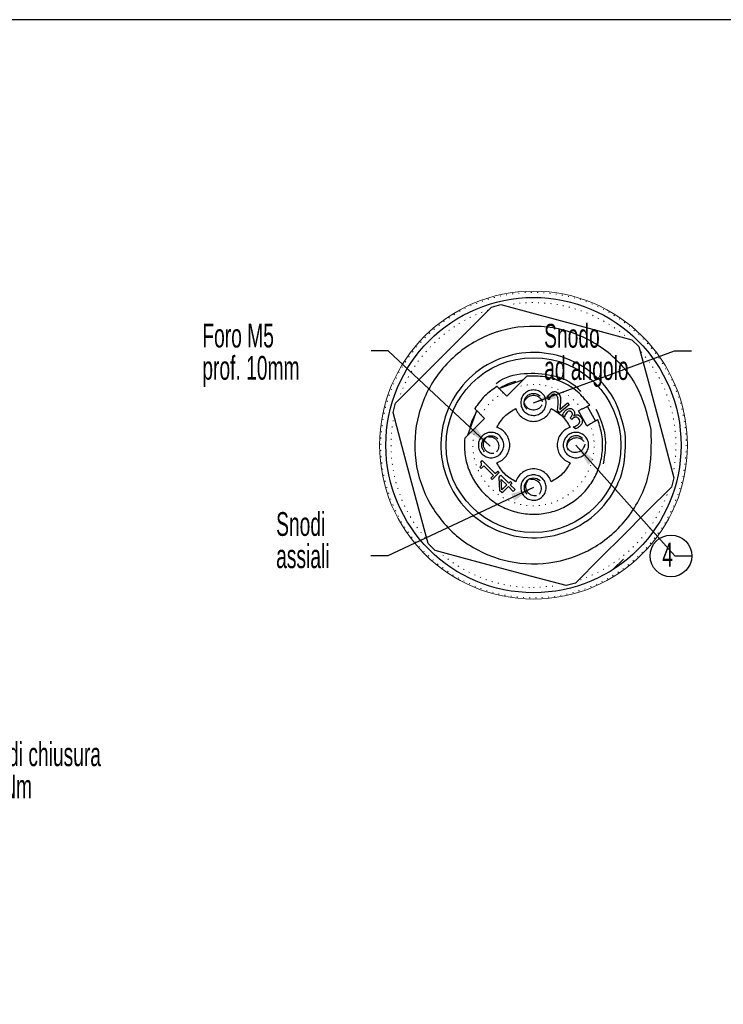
# Model space of a CAD drawing. Header units: millimetres. Extents: x 113 to 1343, y 162 to 690.
# Tile 45 of 46: x 1096 to 1179, y 574 to 690. Entities that reach past the tile are written whole.
import ezdxf

# ---------------------------------------------------------------- set-up
doc = ezdxf.new("R2010")
doc.units = ezdxf.units.MM
doc.linetypes.add('DOT2', pattern=[0.635, 0, -0.635])
doc.layers.add('LINEE_SOTTILI', color=7, linetype='Continuous')
doc.styles.add('SLDTEXTSTYLE2', font='TXT', dxfattribs={"width": 0.605})
doc.dimstyles.new('SLDDIMSTYLE0', dxfattribs={"dimtxt": 2.8, "dimasz": 2.7, "dimexe": 0, "dimexo": 0.0625, "dimgap": 0.7, "dimtad": 1, "dimrnd": 1e-09, "dimzin": 12, "dimdsep": 46, "dimtxsty": 'SLDTEXTSTYLE2', "dimsah": 1, "dimcen": 0.09, "dimadec": 0, "dimazin": 3, "dimtfac": 1, "dimtdec": 3, "dimtofl": 0, "dimtmove": 0, "dimatfit": 3, "dimfxl": 1, "dimfrac": 2, "dimtolj": 1, "dimtzin": 12, "dimarcsym": 0})

# ---------------------------------------------------------------- blocks, each defined once
blk = doc.blocks.new('SW_NOTE_0_2')
at = {"layer": 'LINEE_SOTTILI', "color": 0, "char_height": 2.8, "attachment_point": 1, "style": 'SLDTEXTSTYLE2'}
for s, insert in [('Forza di chiusura', (0, 3.6)), ('< 1.1 Nm', (0, -0.2))]:
    blk.add_mtext(s, dxfattribs=dict(at, insert=insert))
blk = doc.blocks.new('SW_NOTE_0_3')
at = {"layer": 'LINEE_SOTTILI', "color": 0, "char_height": 2.8, "attachment_point": 1, "style": 'SLDTEXTSTYLE2'}
for s, insert in [('Foro M5', (-19.9, 3.21)), ('prof. 10mm', (-19.9, -0.59))]:
    blk.add_mtext(s, dxfattribs=dict(at, insert=insert))
blk = doc.blocks.new('SW_NOTE_0_4')
at = {"layer": 'LINEE_SOTTILI', "color": 0, "char_height": 2.8, "attachment_point": 1, "style": 'SLDTEXTSTYLE2'}
for s, insert in [('Snodi', (-11.17, 5.16)), ('assiali', (-11.17, 1.36))]:
    blk.add_mtext(s, dxfattribs=dict(at, insert=insert))
blk = doc.blocks.new('SW_NOTE_0_5')
at = {"layer": 'LINEE_SOTTILI', "color": 0, "char_height": 2.8, "attachment_point": 1, "style": 'SLDTEXTSTYLE2'}
for s, insert in [('Snodo', (-17.38, 3.19)), ('ad angolo', (-17.38, -0.61))]:
    blk.add_mtext(s, dxfattribs=dict(at, insert=insert))
blk = doc.blocks.new('SW_NOTE_0_6')
at = {"layer": 'LINEE_SOTTILI', "color": 0}
blk.add_circle((-2.46, 0), 2.46, dxfattribs=at)
at = {"layer": 'LINEE_SOTTILI', "color": 0, "insert": (-3.48, 1.55), "char_height": 2.8, "attachment_point": 1, "style": 'SLDTEXTSTYLE2'}
blk.add_mtext('4', dxfattribs=at)

msp = doc.modelspace()

# ---------------------------------------------------------------- linework, layer by layer
at = {"color": 7, "linetype": 'Continuous', "lineweight": 25}
for p, q in [((1152.118, 656.095), (1153.223, 656.391)), ((1168.678, 652.25), (1169.487, 651.441)), ((1153, 646.516), (1155.896, 647.568)), ((1155.004, 646.677), (1153.922, 645.594)), ((1153.493, 646.023), (1153.922, 645.594)), ((1158.904, 645.164), (1158.683, 645.425)), ((1159.01, 645.427), (1158.917, 645.175)), ((1159.221, 645.705), (1159.01, 645.427)), ((1160.246, 645.444), (1160.267, 644.924)), ((1162.831, 645.594), (1163.055, 645.259)), ((1140.509, 643.676), (1140.805, 644.781)), ((1158.917, 645.175), (1158.904, 645.164)), ((1159.915, 643.892), (1159.984, 644.707)), ((1161.264, 644.589), (1160.135, 643.632)), ((1160.267, 644.924), (1160.185, 644.039)), ((1160.185, 644.039), (1161.085, 644.801)), ((1161.085, 644.801), (1161.264, 644.589)), ((1162.813, 644.088), (1162.391, 643.859)), ((1163.412, 644.413), (1164.366, 642.656)), ((1149.331, 641.004), (1150.384, 643.9)), ((1151.305, 642.978), (1150.223, 641.895)), ((1151.305, 642.978), (1150.876, 643.407)), ((1160.135, 643.632), (1159.915, 643.892)), ((1160.729, 643.108), (1160.489, 643.349)), ((1160.743, 643.122), (1160.729, 643.108)), ((1160.816, 643.385), (1160.743, 643.122)), ((1161.006, 643.682), (1160.816, 643.385)), ((1161.402, 643.035), (1161.478, 643.111)), ((1161.59, 642.847), (1161.402, 643.035)), ((1161.687, 642.943), (1161.59, 642.847)), ((1161.812, 643.302), (1161.828, 643.286)), ((1163.346, 642.102), (1162.391, 643.859)), ((1161.761, 641.983), (1161.777, 642)), ((1162.002, 641.743), (1161.761, 641.983)), ((1163.346, 642.102), (1163.767, 642.331)), ((1150.897, 637.084), (1150.742, 637.24)), ((1150.856, 637.827), (1151.032, 638.003)), ((1151.205, 637.392), (1150.897, 637.084)), ((1151.032, 638.003), (1152.561, 636.474)), ((1152.342, 636.255), (1151.205, 637.392)), ((1152.034, 635.947), (1152.342, 636.255)), ((1152.208, 635.774), (1152.034, 635.947)), ((1153.035, 636.602), (1152.208, 635.774)), ((1152.561, 636.474), (1152.862, 636.775)), ((1152.862, 636.775), (1153.035, 636.602)), ((1153.003, 636.073), (1153.212, 636.282)), ((1153.119, 634.439), (1153.003, 636.073)), ((1153.212, 636.282), (1154.143, 635.351)), ((1173.628, 635.986), (1173.332, 634.882)), ((1153.262, 635.795), (1153.925, 635.132)), ((1153.354, 634.561), (1153.262, 635.795)), ((1153.925, 635.132), (1153.354, 634.561)), ((1154.108, 634.949), (1153.358, 634.2)), ((1154.691, 634.366), (1154.108, 634.949)), ((1154.143, 635.351), (1154.346, 635.553)), ((1154.529, 635.37), (1154.326, 635.168)), ((1154.326, 635.168), (1154.91, 634.585)), ((1154.346, 635.553), (1154.529, 635.37)), ((1153.358, 634.2), (1153.119, 634.439)), ((1154.91, 634.585), (1154.691, 634.366)), ((1145.459, 627.413), (1144.65, 628.222)), ((1167.675, 626.396), (1166.473, 625.194)), ((1162.018, 623.568), (1160.913, 623.272))]:
    msp.add_line(p, q, dxfattribs=at)
at = {"color": 7, "linetype": 'DOT2', "lineweight": 18}
msp.add_line((1157.068, 623.031), (1159.863, 623.265), dxfattribs=at)
msp.add_lwpolyline([(983.713, 689.968), (983.713, 457.89), (1343.082, 457.89), (1343.082, 689.968)], close=True)
at = {"color": 7, "linetype": 'Continuous', "lineweight": 25, "flags": 128}
for points in [[(1140.805, 644.781), (1143.768, 647.744), (1146.462, 650.438), (1149.155, 653.132), (1152.118, 656.095)], [(1153.223, 656.391), (1157.271, 655.306), (1160.951, 654.32), (1164.63, 653.334), (1168.678, 652.25)], [(1169.487, 651.441), (1170.571, 647.393), (1171.557, 643.714), (1172.543, 640.034), (1173.628, 635.986)], [(1155.004, 646.677), (1155.784, 647.457), (1155.971, 647.644), (1156.115, 647.788), (1156.227, 647.899), (1156.258, 647.931), (1156.269, 647.942)], [(1144.65, 628.222), (1143.565, 632.269), (1142.579, 635.949), (1141.593, 639.629), (1140.509, 643.676)], [(1173.332, 634.882), (1170.369, 631.918), (1167.675, 629.225), (1164.981, 626.531), (1162.018, 623.568)], [(1160.913, 623.272), (1156.866, 624.356), (1153.186, 625.342), (1149.506, 626.328), (1145.459, 627.413)]]:
    msp.add_lwpolyline(points, dxfattribs=at)
at = {"color": 7, "linetype": 'Continuous', "lineweight": 18}
msp.add_circle((1157.068, 639.831), 18.146, dxfattribs=at)
at = {"color": 7, "linetype": 'DOT2', "lineweight": 18}
msp.add_circle((1157.068, 639.831), 18, dxfattribs=at)
at = {"color": 7, "linetype": 'Continuous', "lineweight": 25}
for radius in [17.4, 10.3]:
    msp.add_circle((1157.068, 639.831), radius, dxfattribs=at)
at = {"color": 7, "linetype": 'DOT2', "lineweight": 18}
for start, end in [(108.64263, 160.09402), (50.20465, 99.51272), (350.32473, 40.92342), (170.0174, 221.52969), (289.20254, 340.54223), (230.46445, 270.00001)]:
    msp.add_arc((1157.068, 639.831), 16.8, start, end, dxfattribs=at)
at = {"color": 7, "linetype": 'Continuous', "lineweight": 25}
for centre, radius, start, end in [((1157.068, 639.831), 7.8, 105.91985, 121.27844), ((1157.068, 639.831), 7.8, 148.73448, 164.56297), ((1162.067, 639.85), 1.088, 44.23673, 214.62279), ((1157.068, 634.831), 1.1, 45.00001, 224.99995)]:
    msp.add_arc(centre, radius, start, end, dxfattribs=at)
for points, knots in [([(1170.948, 641.659), (1170.979, 639.815), (1171.04, 636.127), (1168.439, 631.084), (1164.258, 627.392), (1158.942, 625.59), (1153.351, 625.956), (1148.324, 628.435), (1144.628, 632.649), (1142.827, 637.956), (1143.193, 643.549), (1145.672, 648.576), (1149.886, 652.271), (1155.191, 654.073), (1160.793, 653.707), (1165.787, 651.224), (1169.605, 647.027), (1170.501, 643.448), (1170.948, 641.659)], [0, 0, 0, 0, 0.0625, 0.125, 0.1875, 0.25, 0.3125, 0.375, 0.4375, 0.5, 0.5625, 0.625, 0.6875, 0.75, 0.8125, 0.875, 0.9375, 1, 1, 1, 1]), ([(1167.895, 641.257), (1167.919, 639.819), (1167.966, 636.942), (1165.937, 633.008), (1162.676, 630.129), (1158.529, 628.723), (1154.169, 629.009), (1150.248, 630.942), (1147.365, 634.229), (1145.96, 638.369), (1146.246, 642.731), (1148.179, 646.652), (1151.466, 649.534), (1155.604, 650.94), (1159.973, 650.655), (1163.869, 648.718), (1166.847, 645.444), (1167.545, 642.653), (1167.895, 641.257)], [0, 0, 0, 0, 0.0625, 0.125, 0.1875, 0.25, 0.3125, 0.375, 0.4375, 0.5, 0.5625, 0.625, 0.6875, 0.75, 0.8125, 0.875, 0.9375, 1, 1, 1, 1]), ([(1152.674, 647.067), (1152.722, 647.109), (1153.594, 647.889), (1156.001, 648.421), (1159.255, 648.223), (1161.66, 647.295), (1162.487, 646.303), (1162.605, 646.162)], [0, 0, 0, 0, 0.017864, 0.3281151, 0.6383663, 0.9486173, 1, 1, 1, 1]), ([(1163.699, 644.57), (1163.241, 645.118), (1162.325, 646.215), (1160.471, 647.328), (1158.413, 647.991), (1156.984, 647.958), (1156.269, 647.942)], [0, 0, 0, 0, 0.25, 0.5, 0.75, 1, 1, 1, 1]), ([(1152.764, 646.752), (1152.253, 646.391), (1151.23, 645.669), (1150.508, 644.647), (1150.148, 644.136)], [0, 0, 0, 0, 0.4999999, 1, 1, 1, 1]), ([(1153.493, 646.023), (1153.442, 646.074), (1153.344, 646.172), (1153.174, 646.343), (1153.023, 646.493), (1152.896, 646.62), (1152.828, 646.688), (1152.787, 646.729), (1152.769, 646.747), (1152.764, 646.752)], [0, 0, 0, 0, 0.2109315, 0.4014779, 0.7026989, 0.8300208, 0.9237217, 0.9808697, 1, 1, 1, 1]), ([(1156.494, 643.446), (1156.321, 643.541), (1155.976, 643.733), (1155.647, 644.245), (1155.529, 644.831), (1155.646, 645.421), (1155.98, 645.92), (1156.479, 646.253), (1157.068, 646.37), (1157.657, 646.253), (1158.157, 645.92), (1158.49, 645.42), (1158.607, 644.831), (1158.49, 644.243), (1158.156, 643.742), (1157.658, 643.412), (1157.064, 643.283), (1156.684, 643.391), (1156.494, 643.446)], [0, 0, 0, 0, 0.0625001, 0.1250001, 0.1875001, 0.2500001, 0.3125, 0.3750002, 0.4375001, 0.5, 0.5625001, 0.6250001, 0.6875001, 0.7500001, 0.8125, 0.8750002, 0.9375001, 1, 1, 1, 1]), ([(1156.29, 644.054), (1156.2, 644.167), (1156.02, 644.394), (1155.941, 644.833), (1156.025, 645.263), (1156.27, 645.629), (1156.637, 645.874), (1157.067, 645.959), (1157.506, 645.879), (1157.733, 645.699), (1157.846, 645.609)], [0, 0, 0, 0, 0.1249997, 0.2499998, 0.3749998, 0.4999996, 0.6249997, 0.7499998, 0.8749999, 1, 1, 1, 1]), ([(1156.062, 645.094), (1156.119, 645.188), (1156.233, 645.377), (1156.501, 645.58), (1156.811, 645.699), (1157.144, 645.72), (1157.468, 645.643), (1157.754, 645.473), (1157.983, 645.227), (1158.064, 645.022), (1158.104, 644.92)], [0, 0, 0, 0, 0.1249884, 0.2499854, 0.3749901, 0.4999999, 0.6250098, 0.7500147, 0.8750117, 1, 1, 1, 1]), ([(1158.683, 645.425), (1158.729, 645.512), (1158.829, 645.699), (1158.978, 645.851), (1159.059, 645.932)], [0, 0, 0, 0, 0.4626332, 1, 1, 1, 1]), ([(1159.059, 645.932), (1159.14, 645.993), (1159.259, 646.08), (1159.443, 646.132), (1159.574, 646.141), (1159.702, 646.121), (1159.868, 646.055), (1159.965, 645.958), (1160.031, 645.891)], [0, 0, 0, 0, 0.275085, 0.3976653, 0.5164894, 0.6321302, 0.7477368, 1, 1, 1, 1]), ([(1159.507, 645.82), (1159.457, 645.815), (1159.351, 645.803), (1159.266, 645.739), (1159.221, 645.705)], [0, 0, 0, 0, 0.4733842, 1, 1, 1, 1]), ([(1159.793, 645.667), (1159.751, 645.71), (1159.69, 645.771), (1159.585, 645.814), (1159.533, 645.818), (1159.507, 645.82)], [0, 0, 0, 0, 0.532429, 0.768266, 1, 1, 1, 1]), ([(1159.984, 644.707), (1159.992, 644.912), (1160.002, 645.183), (1159.908, 645.509), (1159.831, 645.615), (1159.793, 645.667)], [0, 0, 0, 0, 0.6103124, 0.8082698, 1, 1, 1, 1]), ([(1160.031, 645.891), (1160.082, 645.823), (1160.184, 645.688), (1160.226, 645.525), (1160.246, 645.444)], [0, 0, 0, 0, 0.5079672, 1, 1, 1, 1]), ([(1150.148, 644.136), (1150.152, 644.131), (1150.171, 644.112), (1150.212, 644.071), (1150.28, 644.004), (1150.407, 643.877), (1150.556, 643.726), (1150.727, 643.555), (1150.825, 643.458), (1150.876, 643.407)], [0, 0, 0, 0, 0.0191251, 0.0762629, 0.1699634, 0.297302, 0.5984764, 0.7890321, 1, 1, 1, 1]), ([(1152.748, 641.924), (1153.026, 642.389), (1153.58, 643.319), (1154.511, 643.874), (1154.976, 644.151)], [0, 0, 0, 0, 0.5000001, 1, 1, 1, 1]), ([(1154.976, 644.151), (1155.067, 643.939), (1155.25, 643.514), (1155.756, 643.023), (1156.377, 642.704), (1157.068, 642.595), (1157.76, 642.704), (1158.38, 643.023), (1158.887, 643.514), (1159.069, 643.939), (1159.161, 644.151)], [0, 0, 0, 0, 0.1250001, 0.2500001, 0.375, 0.5, 0.625, 0.7499999, 0.8749999, 1, 1, 1, 1]), ([(1158.074, 644.569), (1158.017, 644.475), (1157.903, 644.286), (1157.635, 644.083), (1157.325, 643.964), (1156.992, 643.942), (1156.668, 644.02), (1156.383, 644.19), (1156.153, 644.435), (1156.073, 644.64), (1156.032, 644.743)], [0, 0, 0, 0, 0.12498846, 0.24998543, 0.37499013, 0.49999989, 0.6250098, 0.75001473, 0.8750117, 1, 1, 1, 1]), ([(1159.161, 644.151), (1159.626, 643.874), (1160.556, 643.319), (1161.111, 642.389), (1161.388, 641.924)], [0, 0, 0, 0, 0.4999999, 1, 1, 1, 1]), ([(1160.827, 643.896), (1160.898, 643.962), (1161.03, 644.084), (1161.201, 644.134), (1161.281, 644.158)], [0, 0, 0, 0, 0.5374808, 1, 1, 1, 1]), ([(1161.281, 644.158), (1161.323, 644.162), (1161.406, 644.17), (1161.53, 644.142), (1161.647, 644.085), (1161.712, 644.026), (1161.746, 643.995)], [0, 0, 0, 0, 0.2479199, 0.4869803, 0.7328477, 1, 1, 1, 1]), ([(1162.813, 644.088), (1162.876, 644.122), (1162.995, 644.187), (1163.204, 644.301), (1163.414, 644.415), (1163.59, 644.51), (1163.677, 644.558), (1163.699, 644.57)], [0, 0, 0, 0, 0.2127671, 0.404518, 0.7058602, 0.9247254, 1, 1, 1, 1]), ([(1164.429, 644.082), (1164.892, 643.049), (1165.816, 640.983), (1165.458, 638.749), (1165.279, 637.632)], [0, 0, 0, 0, 0.5, 1, 1, 1, 1]), ([(1160.489, 643.349), (1160.528, 643.443), (1160.611, 643.643), (1160.752, 643.808), (1160.827, 643.896)], [0, 0, 0, 0, 0.4677735, 1, 1, 1, 1]), ([(1161.264, 643.836), (1161.22, 643.822), (1161.122, 643.79), (1161.047, 643.72), (1161.006, 643.682)], [0, 0, 0, 0, 0.4568265, 1, 1, 1, 1]), ([(1161.538, 643.741), (1161.518, 643.759), (1161.479, 643.794), (1161.41, 643.828), (1161.338, 643.844), (1161.289, 643.839), (1161.264, 643.836)], [0, 0, 0, 0, 0.2708733, 0.5175853, 0.7550814, 1, 1, 1, 1]), ([(1161.478, 643.111), (1161.521, 643.161), (1161.604, 643.254), (1161.655, 643.402), (1161.659, 643.515), (1161.639, 643.597), (1161.599, 643.674), (1161.559, 643.718), (1161.538, 643.741)], [0, 0, 0, 0, 0.2762903, 0.5213208, 0.6369572, 0.7505463, 0.8694138, 1, 1, 1, 1]), ([(1162.003, 643.139), (1161.951, 643.121), (1161.83, 643.082), (1161.738, 642.993), (1161.687, 642.943)], [0, 0, 0, 0, 0.43480354, 1, 1, 1, 1]), ([(1161.746, 643.995), (1161.786, 643.946), (1161.868, 643.848), (1161.908, 643.658), (1161.898, 643.468), (1161.84, 643.357), (1161.812, 643.302)], [0, 0, 0, 0, 0.25172651, 0.50494537, 0.7557341, 1, 1, 1, 1]), ([(1161.828, 643.286), (1161.884, 643.319), (1161.988, 643.382), (1162.11, 643.397), (1162.167, 643.404)], [0, 0, 0, 0, 0.5290184, 1, 1, 1, 1]), ([(1162.351, 642.994), (1162.297, 643.041), (1162.219, 643.109), (1162.091, 643.146), (1162.032, 643.141), (1162.003, 643.139)], [0, 0, 0, 0, 0.54541394, 0.77649804, 1, 1, 1, 1]), ([(1162.167, 643.404), (1162.204, 643.403), (1162.28, 643.401), (1162.437, 643.348), (1162.532, 643.266), (1162.598, 643.209)], [0, 0, 0, 0, 0.2313268, 0.4676744, 1, 1, 1, 1]), ([(1162.521, 642.637), (1162.513, 642.699), (1162.493, 642.836), (1162.401, 642.939), (1162.351, 642.994)], [0, 0, 0, 0, 0.4592976, 1, 1, 1, 1]), ([(1162.598, 643.209), (1162.665, 643.131), (1162.796, 642.976), (1162.819, 642.776), (1162.831, 642.676)], [0, 0, 0, 0, 0.50665, 1, 1, 1, 1]), ([(1148.957, 640.63), (1148.937, 640.016), (1148.897, 638.786), (1149.362, 636.985), (1150.189, 635.33), (1151.374, 633.904), (1152.845, 632.779), (1154.532, 632.013), (1156.348, 631.643), (1158.2, 631.69), (1159.995, 632.15), (1161.641, 633.001), (1163.054, 634.198), (1164.163, 635.682), (1164.914, 637.377), (1165.259, 639.194), (1165.215, 641.054), (1164.841, 642.226), (1164.654, 642.812)], [0, 0, 0, 0, 0.0625, 0.125, 0.1875, 0.25, 0.3125, 0.375, 0.4375, 0.5, 0.5625, 0.625, 0.6875, 0.75, 0.8125, 0.875, 0.9375, 1, 1, 1, 1]), ([(1150.223, 641.895), (1149.963, 641.635), (1149.634, 641.306), (1149.253, 640.927), (1149.103, 640.776), (1149.01, 640.683), (1148.968, 640.641), (1148.957, 640.63)], [0, 0, 0, 0, 0.6167002, 0.7796486, 0.9004122, 0.9748195, 1, 1, 1, 1]), ([(1152.748, 637.739), (1152.961, 637.83), (1153.386, 638.013), (1153.877, 638.519), (1154.195, 639.14), (1154.305, 639.831), (1154.195, 640.523), (1153.877, 641.143), (1153.386, 641.65), (1152.961, 641.832), (1152.748, 641.924)], [0, 0, 0, 0, 0.125, 0.2499999, 0.375, 0.5, 0.625, 0.7500001, 0.875, 1, 1, 1, 1]), ([(1161.388, 641.924), (1161.176, 641.832), (1160.751, 641.65), (1160.26, 641.143), (1159.941, 640.523), (1159.832, 639.831), (1159.941, 639.14), (1160.26, 638.519), (1160.751, 638.013), (1161.176, 637.83), (1161.388, 637.739)], [0, 0, 0, 0, 0.125, 0.2499999, 0.375, 0.5, 0.625, 0.7500001, 0.875, 1, 1, 1, 1]), ([(1161.777, 642), (1161.878, 642.024), (1162.092, 642.077), (1162.267, 642.213), (1162.359, 642.285)], [0, 0, 0, 0, 0.4694132, 1, 1, 1, 1]), ([(1162.57, 642.102), (1162.479, 642.022), (1162.308, 641.872), (1162.099, 641.784), (1162.002, 641.743)], [0, 0, 0, 0, 0.5335101, 1, 1, 1, 1]), ([(1162.359, 642.285), (1162.403, 642.336), (1162.468, 642.413), (1162.518, 642.538), (1162.52, 642.604), (1162.521, 642.637)], [0, 0, 0, 0, 0.5053286, 0.7562778, 1, 1, 1, 1]), ([(1162.831, 642.676), (1162.828, 642.626), (1162.824, 642.523), (1162.753, 642.316), (1162.645, 642.189), (1162.57, 642.102)], [0, 0, 0, 0, 0.2349828, 0.4730028, 1, 1, 1, 1]), ([(1164.654, 642.812), (1164.631, 642.8), (1164.545, 642.753), (1164.368, 642.657), (1164.158, 642.543), (1163.95, 642.43), (1163.83, 642.365), (1163.767, 642.331)], [0, 0, 0, 0, 0.0752594, 0.29414, 0.5954355, 0.7871953, 1, 1, 1, 1]), ([(1151.494, 638.446), (1151.321, 638.541), (1150.976, 638.733), (1150.647, 639.245), (1150.529, 639.831), (1150.646, 640.421), (1150.98, 640.92), (1151.479, 641.253), (1152.068, 641.37), (1152.657, 641.253), (1153.157, 640.92), (1153.49, 640.42), (1153.607, 639.831), (1153.49, 639.243), (1153.156, 638.742), (1152.658, 638.412), (1152.064, 638.283), (1151.684, 638.391), (1151.494, 638.446)], [0, 0, 0, 0, 0.0625, 0.125, 0.1875, 0.25, 0.3125, 0.375, 0.4374999, 0.5, 0.5625, 0.625, 0.6875, 0.75, 0.8125, 0.875, 0.9375001, 1, 1, 1, 1]), ([(1151.29, 639.054), (1151.2, 639.167), (1151.02, 639.394), (1150.941, 639.833), (1151.025, 640.263), (1151.27, 640.629), (1151.637, 640.874), (1152.067, 640.959), (1152.506, 640.879), (1152.733, 640.699), (1152.846, 640.609)], [0, 0, 0, 0, 0.125, 0.2500002, 0.3750002, 0.5000002, 0.6250002, 0.7499998, 0.875, 1, 1, 1, 1]), ([(1152.385, 638.841), (1152.274, 638.839), (1152.054, 638.834), (1151.739, 638.952), (1151.473, 639.15), (1151.276, 639.42), (1151.168, 639.736), (1151.16, 640.068), (1151.244, 640.393), (1151.375, 640.571), (1151.44, 640.66)], [0, 0, 0, 0, 0.1249883, 0.2499855, 0.3749901, 0.5000001, 0.6250099, 0.7500146, 0.8750118, 1, 1, 1, 1]), ([(1151.752, 640.822), (1151.862, 640.824), (1152.083, 640.828), (1152.397, 640.711), (1152.664, 640.513), (1152.86, 640.243), (1152.968, 639.927), (1152.977, 639.595), (1152.892, 639.27), (1152.762, 639.092), (1152.697, 639.003)], [0, 0, 0, 0, 0.1249883, 0.2499855, 0.3749901, 0.5000001, 0.6250099, 0.7500146, 0.8750118, 1, 1, 1, 1]), ([(1161.494, 638.446), (1161.321, 638.541), (1160.976, 638.733), (1160.647, 639.245), (1160.529, 639.831), (1160.646, 640.421), (1160.98, 640.92), (1161.479, 641.253), (1162.068, 641.37), (1162.657, 641.253), (1163.157, 640.92), (1163.49, 640.42), (1163.607, 639.831), (1163.49, 639.243), (1163.156, 638.742), (1162.658, 638.412), (1162.064, 638.283), (1161.684, 638.391), (1161.494, 638.446)], [0, 0, 0, 0, 0.0625, 0.1249999, 0.1875, 0.25, 0.3124999, 0.3749999, 0.4375, 0.5, 0.5624999, 0.625, 0.6874999, 0.75, 0.8125, 0.875, 0.9374999, 1, 1, 1, 1]), ([(1161.033, 639.737), (1161.055, 639.845), (1161.098, 640.061), (1161.281, 640.343), (1161.532, 640.56), (1161.838, 640.693), (1162.169, 640.731), (1162.495, 640.667), (1162.794, 640.515), (1162.94, 640.349), (1163.013, 640.266)], [0, 0, 0, 0, 0.1249884, 0.2499852, 0.3749902, 0.5, 0.6250101, 0.7500146, 0.8750117, 1, 1, 1, 1]), ([(1163.104, 639.926), (1163.082, 639.818), (1163.039, 639.602), (1162.856, 639.32), (1162.605, 639.102), (1162.299, 638.969), (1161.967, 638.932), (1161.641, 638.995), (1161.342, 639.148), (1161.197, 639.314), (1161.124, 639.397)], [0, 0, 0, 0, 0.1249885, 0.2499853, 0.3749903, 0.5, 0.6250095, 0.7500146, 0.8750117, 1, 1, 1, 1]), ([(1150.742, 637.24), (1150.79, 637.292), (1150.875, 637.383), (1150.948, 637.515), (1150.96, 637.614), (1150.939, 637.716), (1150.89, 637.781), (1150.856, 637.827)], [0, 0, 0, 0, 0.3155266, 0.5493471, 0.6481271, 0.7515681, 1, 1, 1, 1]), ([(1154.976, 635.511), (1154.511, 635.789), (1153.58, 636.343), (1153.026, 637.274), (1152.748, 637.739)], [0, 0, 0, 0, 0.4999998, 1, 1, 1, 1]), ([(1161.388, 637.739), (1161.111, 637.274), (1160.556, 636.343), (1159.626, 635.789), (1159.161, 635.511)], [0, 0, 0, 0, 0.5000002, 1, 1, 1, 1]), ([(1159.161, 635.511), (1159.069, 635.724), (1158.887, 636.149), (1158.38, 636.64), (1157.76, 636.959), (1157.068, 637.068), (1156.377, 636.959), (1155.756, 636.64), (1155.25, 636.149), (1155.067, 635.724), (1154.976, 635.511)], [0, 0, 0, 0, 0.1250001, 0.2500001, 0.375, 0.5, 0.625, 0.7499999, 0.8749999, 1, 1, 1, 1]), ([(1156.494, 633.446), (1156.321, 633.541), (1155.976, 633.733), (1155.647, 634.245), (1155.529, 634.831), (1155.646, 635.421), (1155.98, 635.92), (1156.479, 636.253), (1157.068, 636.37), (1157.657, 636.253), (1158.157, 635.92), (1158.49, 635.42), (1158.607, 634.831), (1158.49, 634.243), (1158.156, 633.742), (1157.658, 633.412), (1157.064, 633.283), (1156.684, 633.391), (1156.494, 633.446)], [0, 0, 0, 0, 0.0625001, 0.1250001, 0.1875001, 0.25, 0.3125, 0.3750002, 0.4375001, 0.5, 0.5625001, 0.6250001, 0.6875, 0.75, 0.8125, 0.8750002, 0.9375001, 1, 1, 1, 1]), ([(1157.432, 633.857), (1157.322, 633.85), (1157.102, 633.835), (1156.782, 633.937), (1156.506, 634.122), (1156.297, 634.382), (1156.174, 634.692), (1156.149, 635.023), (1156.218, 635.352), (1156.339, 635.536), (1156.4, 635.628)], [0, 0, 0, 0, 0.1249886, 0.2499852, 0.3749904, 0.5, 0.6250096, 0.7500145, 0.8750113, 1, 1, 1, 1]), ([(1156.704, 635.805), (1156.814, 635.813), (1157.034, 635.828), (1157.354, 635.726), (1157.63, 635.541), (1157.839, 635.281), (1157.962, 634.971), (1157.987, 634.639), (1157.919, 634.311), (1157.797, 634.127), (1157.736, 634.035)], [0, 0, 0, 0, 0.1249887, 0.2499853, 0.3749906, 0.5000003, 0.6250097, 0.7500146, 0.8750118, 1, 1, 1, 1])]:
    msp.add_open_spline(points, degree=3, knots=knots, dxfattribs=at)
at = {"color": 7, "linetype": 'DOT2', "lineweight": 18}
for points, knots in [([(1162.813, 644.088), (1162.325, 644.637), (1161.351, 645.734), (1159.35, 646.713), (1157.16, 647.124), (1155.723, 646.826), (1155.004, 646.677)], [0, 0, 0, 0, 0.25, 0.5000001, 0.7500001, 1, 1, 1, 1]), ([(1153.493, 646.023), (1152.971, 645.673), (1151.926, 644.973), (1151.226, 643.929), (1150.876, 643.407)], [0, 0, 0, 0, 0.49999997, 1, 1, 1, 1]), ([(1150.223, 641.895), (1150.097, 641.343), (1149.845, 640.239), (1149.974, 638.53), (1150.471, 636.901), (1151.345, 635.434), (1152.537, 634.214), (1153.982, 633.307), (1155.6, 632.765), (1157.3, 632.618), (1158.987, 632.874), (1160.567, 633.519), (1161.951, 634.517), (1163.062, 635.811), (1163.84, 637.331), (1164.232, 638.988), (1164.25, 640.703), (1163.928, 641.788), (1163.767, 642.331)], [0, 0, 0, 0, 0.0625, 0.125, 0.1875, 0.25, 0.3125, 0.375, 0.4375, 0.5, 0.5625, 0.625, 0.6875, 0.75, 0.8125, 0.875, 0.9375, 1, 1, 1, 1])]:
    msp.add_open_spline(points, degree=3, knots=knots, dxfattribs=at)

# ---------------------------------------------------------------- block references
at = {"layer": 'LINEE_SOTTILI', "color": 7}
for name, p in [('SW_NOTE_0_3', (1137.929, 650.926)), ('SW_NOTE_0_5', (1175.706, 650.926)), ('SW_NOTE_0_4', (1137.899, 626.774)), ('SW_NOTE_0_6', (1175.736, 626.774)), ('SW_NOTE_0_2', (1088.702, 601.196))]:
    msp.add_blockref(name, p, dxfattribs=at)

# ---------------------------------------------------------------- leaders
for points in [[(1151.943, 639.722), (1139.929, 650.926), (1137.929, 650.926)], [(1157.068, 644.831), (1173.706, 650.926), (1175.706, 650.926)], [(1162.068, 639.831), (1173.736, 626.774), (1175.736, 626.774)], [(1157.068, 634.831), (1139.899, 626.774), (1137.899, 626.774)]]:
    msp.add_leader(points, dimstyle='SLDDIMSTYLE0', dxfattribs=at)

doc.saveas('drawing.dxf')
